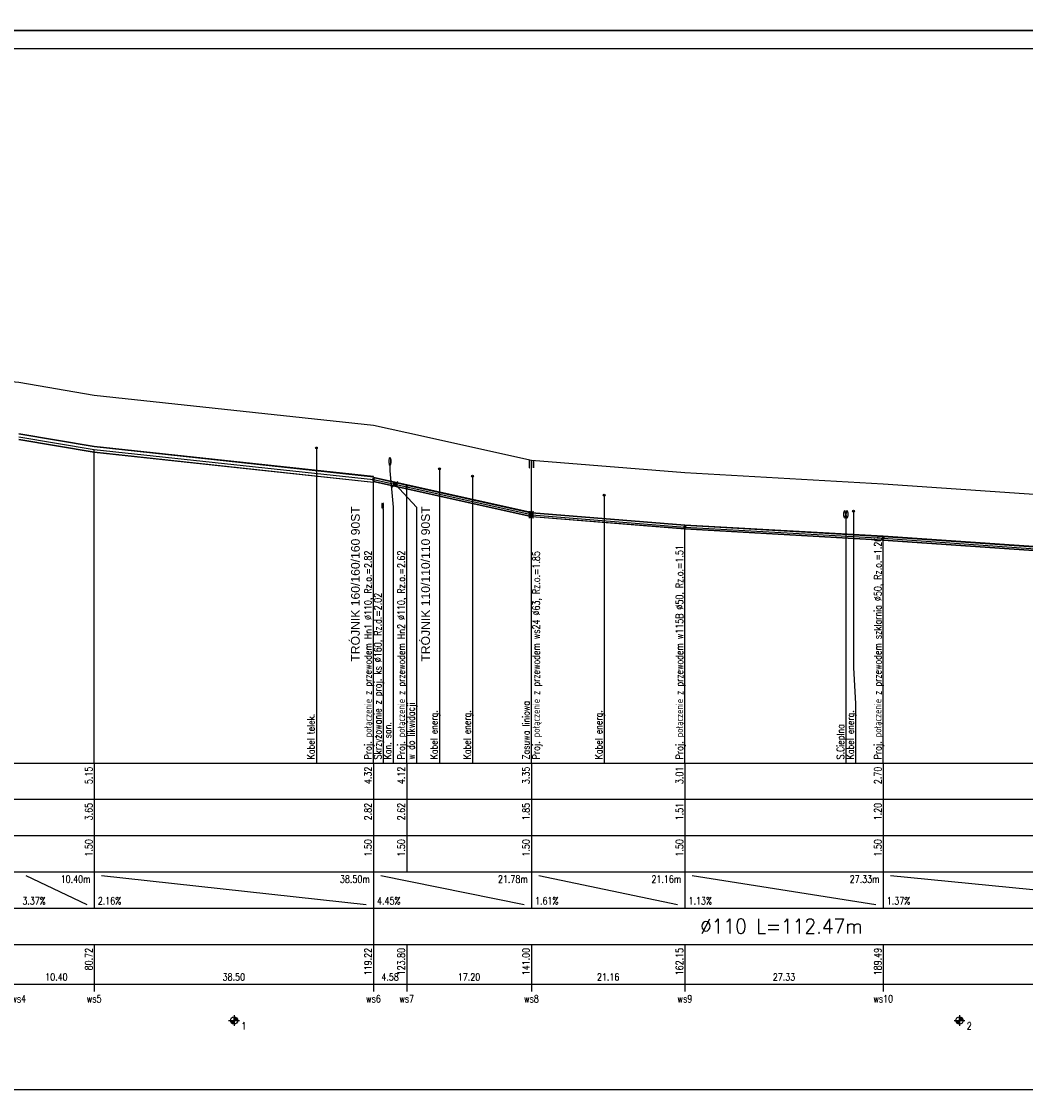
# Model space of a CAD drawing. Header units: millimetres. Extents: x -7377 to -5075, y 264 to 1193.
# Tile 5 of 23: x -6713 to -6436, y 602 to 898. Entities that reach past the tile are written whole.
import ezdxf
from ezdxf.enums import TextEntityAlignment as Align

# ---------------------------------------------------------------- set-up
doc = ezdxf.new("R2010")
doc.units = ezdxf.units.MM
doc.header["$LTSCALE"] = 2
for name, color, linetype in [('IS ddd', 2, 'Continuous'), ('W_Liczby', 7, 'Continuous'), ('W_Linie_opisowe', 7, 'Continuous'), ('W_Linie_tabeli', 7, 'Continuous'), ('w_Odcinki_2', 7, 'Continuous'), ('w_Opis_PZ_2', 7, 'Continuous'), ('W_Opis_skrz', 7, 'Continuous'), ('W_Opis_uzbr_n', 7, 'Continuous'), ('W_Opis_wl', 7, 'Continuous'), ('W_Osie', 7, 'Continuous'), ('W_Teren_istn', 3, 'Continuous'), ('W_Uzbr_podz', 7, 'Continuous'), ('w_Wezly_2', 7, 'Continuous')]:
    doc.layers.add(name, color=color, linetype=linetype)
doc.layers.add('IS opis', color=2, linetype='Continuous', lineweight=20)
doc.styles.add('GENERATED_STYLE_1', font='arial.ttf')
doc.styles.get("Standard").update_dxf_attribs({"font": 'simplex.shx', "width": 0.8})

msp = doc.modelspace()

# ---------------------------------------------------------------- linework, layer by layer
at = {"layer": 'IS ddd'}
for points in [[(-6994.797, 896), (-5794.797, 896), (-5794.797, 1193), (-6994.797, 1193)], [(-6994.797, 599), (-5094.797, 599), (-5094.797, 896), (-6994.797, 896)], [(-6969.797, 604), (-5099.797, 604), (-5099.797, 891), (-6969.797, 891)]]:
    msp.add_lwpolyline(points, close=True, dxfattribs=at)
at = {"layer": 'W_Liczby'}
for p, q in [((-6654.826, 622.257), (-6653.487, 623.743)), ((-6654.772, 622.212), (-6653.541, 623.788)), ((-6654.716, 622.171), (-6653.597, 623.829)), ((-6654.657, 622.134), (-6653.657, 623.866)), ((-6654.595, 622.101), (-6653.718, 623.899)), ((-6654.531, 622.073), (-6653.782, 623.927)), ((-6654.466, 622.049), (-6653.848, 623.951)), ((-6654.398, 622.03), (-6653.915, 623.97)), ((-6654.33, 622.015), (-6653.983, 623.985)), ((-6654.261, 622.005), (-6654.052, 623.995)), ((-6654.191, 622.001), (-6654.122, 623.999)), ((-6654.157, 624.5), (-6654.157, 621.5)), ((-6454.826, 622.257), (-6453.487, 623.743)), ((-6454.772, 622.212), (-6453.541, 623.788)), ((-6454.716, 622.171), (-6453.597, 623.829)), ((-6454.657, 622.134), (-6453.657, 623.866)), ((-6454.595, 622.101), (-6453.718, 623.899)), ((-6454.531, 622.073), (-6453.782, 623.927)), ((-6454.466, 622.049), (-6453.848, 623.951)), ((-6454.398, 622.03), (-6453.915, 623.97)), ((-6454.33, 622.015), (-6453.983, 623.985)), ((-6454.261, 622.005), (-6454.052, 623.995)), ((-6454.191, 622.001), (-6454.122, 623.999)), ((-6454.157, 624.5), (-6454.157, 621.5)), ((-6655.657, 623), (-6652.657, 623)), ((-6655.154, 622.93), (-6653.159, 623.07)), ((-6655.147, 622.861), (-6653.166, 623.139)), ((-6655.135, 622.792), (-6653.178, 623.208)), ((-6655.118, 622.724), (-6653.195, 623.276)), ((-6655.096, 622.658), (-6653.217, 623.342)), ((-6655.07, 622.593), (-6653.243, 623.407)), ((-6655.039, 622.531), (-6653.274, 623.469)), ((-6655.005, 622.47), (-6653.309, 623.53)), ((-6654.966, 622.412), (-6653.348, 623.588)), ((-6654.923, 622.357), (-6653.391, 623.643)), ((-6654.876, 622.305), (-6653.437, 623.695)), ((-6455.657, 623), (-6452.657, 623)), ((-6455.154, 622.93), (-6453.159, 623.07)), ((-6455.147, 622.861), (-6453.166, 623.139)), ((-6455.135, 622.792), (-6453.178, 623.208)), ((-6455.118, 622.724), (-6453.195, 623.276)), ((-6455.096, 622.658), (-6453.217, 623.342)), ((-6455.07, 622.593), (-6453.243, 623.407)), ((-6455.039, 622.531), (-6453.274, 623.469)), ((-6455.005, 622.47), (-6453.309, 623.53)), ((-6454.966, 622.412), (-6453.348, 623.588)), ((-6454.923, 622.357), (-6453.391, 623.643)), ((-6454.876, 622.305), (-6453.437, 623.695))]:
    msp.add_line(p, q, dxfattribs=at)
for centre in [(-6654.157, 623), (-6454.157, 623)]:
    msp.add_circle(centre, 1, dxfattribs=at)
at = {"layer": 'W_Linie_opisowe'}
for p, q in [((-6631.457, 780.896), (-6631.457, 694)), ((-6597.533, 775.15), (-6597.533, 694)), ((-6588.397, 773.115), (-6588.397, 694)), ((-6552.117, 767.889), (-6552.117, 694)), ((-6485.477, 762.584), (-6485.477, 694))]:
    msp.add_line(p, q, dxfattribs=at)
for points in [[(-6611.177, 776.188), (-6611.177, 774.56), (-6610.321, 764.56), (-6610.321, 694)], [(-6609.76, 770.872), (-6609.76, 770.872), (-6603.858, 764.56), (-6603.858, 694)], [(-6613.193, 764.242), (-6613.193, 764.242), (-6613.021, 764.242), (-6613.021, 694)], [(-6483.357, 763.463), (-6483.357, 720.36), (-6482.777, 710.36), (-6482.777, 694)]]:
    msp.add_lwpolyline(points, dxfattribs=at)
at = {"layer": 'W_Linie_tabeli'}
for p, q in [((-6854.157, 694), (-6204.964, 694)), ((-6692.723, 694), (-6692.723, 664)), ((-6615.721, 694), (-6615.721, 664)), ((-6606.558, 694), (-6606.558, 664)), ((-6572.164, 694), (-6572.164, 664)), ((-6529.852, 694), (-6529.852, 664)), ((-6475.183, 694), (-6475.183, 664)), ((-6854.157, 684), (-6204.964, 684)), ((-6854.157, 674), (-6204.964, 674)), ((-6854.157, 664), (-6204.964, 664)), ((-6711.522, 663), (-6694.723, 655)), ((-6692.723, 664), (-6692.723, 654)), ((-6690.723, 663), (-6617.721, 655)), ((-6615.721, 664), (-6615.721, 654)), ((-6613.721, 663), (-6574.164, 655)), ((-6572.164, 664), (-6572.164, 654)), ((-6570.164, 663), (-6531.852, 655)), ((-6529.852, 664), (-6529.852, 654)), ((-6527.852, 663), (-6477.183, 655)), ((-6475.183, 664), (-6475.183, 654)), ((-6473.183, 663), (-6392.772, 655)), ((-6854.157, 654), (-6204.964, 654)), ((-6615.721, 654), (-6615.721, 644)), ((-6854.157, 644), (-6204.964, 644)), ((-6692.723, 644), (-6692.723, 631)), ((-6615.721, 644), (-6615.721, 631)), ((-6606.558, 644), (-6606.558, 631)), ((-6572.164, 644), (-6572.164, 631)), ((-6529.852, 644), (-6529.852, 631)), ((-6475.183, 644), (-6475.183, 631)), ((-6854.157, 633), (-6204.964, 633))]:
    msp.add_line(p, q, dxfattribs=at)
for points in [[(-6692.723, 694), (-6692.723, 780.5)], [(-6615.721, 694), (-6615.721, 772.2)], [(-6606.558, 694), (-6606.558, 770.159)], [(-6572.164, 694), (-6572.164, 762.5)], [(-6529.852, 694), (-6529.852, 759.1)], [(-6475.183, 694), (-6475.183, 756)]]:
    msp.add_lwpolyline(points, dxfattribs=at)
at = {"layer": 'w_Odcinki_2'}
for points in [[(-6713.522, 784.762), (-6692.723, 781.262), (-6692.723, 781.3), (-6713.522, 784.8)], [(-6713.522, 783.238), (-6692.723, 779.738), (-6692.723, 779.7), (-6713.522, 783.2)], [(-6692.723, 781.262), (-6615.721, 772.962), (-6615.721, 773), (-6692.723, 781.3)], [(-6692.723, 779.738), (-6615.721, 771.438), (-6615.721, 771.4), (-6692.723, 779.7)], [(-6615.721, 772.724), (-6606.558, 770.683), (-6606.558, 770.709), (-6615.721, 772.75)], [(-6615.721, 771.676), (-6606.558, 769.636), (-6606.558, 769.609), (-6615.721, 771.65)], [(-6606.558, 770.683), (-6572.268, 763.047), (-6572.268, 763.073), (-6606.558, 770.709)], [(-6606.558, 769.636), (-6572.268, 762), (-6572.268, 761.973), (-6606.558, 769.609)], [(-6572.059, 763.015), (-6529.852, 759.624), (-6529.852, 759.65), (-6572.059, 763.042)], [(-6572.059, 761.968), (-6529.852, 758.576), (-6529.852, 758.55), (-6572.059, 761.942)], [(-6529.852, 759.624), (-6475.183, 756.524), (-6475.183, 756.55), (-6529.852, 759.65)], [(-6529.852, 758.576), (-6475.183, 755.476), (-6475.183, 755.45), (-6529.852, 758.55)], [(-6475.183, 756.524), (-6390.877, 750.731), (-6390.877, 750.757), (-6475.183, 756.55)], [(-6475.183, 755.476), (-6390.877, 749.683), (-6390.877, 749.657), (-6475.183, 755.45)]]:
    msp.add_lwpolyline(points, close=True, dxfattribs=at)
at = {"layer": 'W_Opis_wl'}
for centre, radius in [((-6572.164, 762.5), 0.315), ((-6572.164, 762.5), 0.3), ((-6529.852, 759.1), 0.263), ((-6529.852, 759.1), 0.25), ((-6475.183, 756), 0.263), ((-6475.183, 756), 0.25)]:
    msp.add_circle(centre, radius, dxfattribs=at)
for centre, major_axis, ratio in [((-6615.721, 772.2), (0, -0.55), 0.2), ((-6615.721, 772.2), (0, -0.524), 0.2000764), ((-6606.558, 770.159), (0, -0.55), 0.2), ((-6606.558, 770.159), (0, -0.524), 0.2000764)]:
    msp.add_ellipse(centre, major_axis=major_axis, ratio=ratio, dxfattribs=at)
at = {"layer": 'W_Osie'}
for p, q in [((-6713.522, 784), (-6692.723, 780.5)), ((-6692.723, 780.5), (-6615.721, 772.2)), ((-6615.721, 772.2), (-6606.558, 770.159)), ((-6606.558, 770.159), (-6572.268, 762.523)), ((-6572.059, 762.492), (-6529.852, 759.1)), ((-6529.852, 759.1), (-6475.183, 756)), ((-6475.183, 756), (-6390.877, 750.207))]:
    msp.add_line(p, q, dxfattribs=at)
at = {"layer": 'W_Teren_istn'}
msp.add_lwpolyline([(-6854.157, 817.4), (-6821.363, 815), (-6797.783, 806.7), (-6713.522, 799), (-6692.723, 795.5), (-6615.721, 787.2), (-6606.558, 785.159), (-6572.164, 777.5), (-6529.852, 774.1), (-6475.183, 771), (-6390.772, 765.2), (-6299.848, 766.7), (-6289.955, 767), (-6289.105, 767.359), (-6282.851, 770), (-6277.472, 770.069), (-6247.459, 770.454), (-6217.48, 770.839), (-6204.964, 771)], dxfattribs=at)
at = {"layer": 'W_Uzbr_podz', "const_width": 0.3}
for points in [[(-6610.56, 770.072), (-6608.96, 771.672)], [(-6610.56, 771.672), (-6608.96, 770.072)]]:
    msp.add_lwpolyline(points, dxfattribs=at)
at = {"layer": 'W_Uzbr_podz'}
for centre, radius in [((-6631.457, 780.896), 0.25), ((-6597.533, 775.15), 0.25), ((-6588.397, 773.115), 0.25), ((-6609.76, 770.872), 0.472), ((-6609.76, 770.872), 0.45), ((-6552.117, 767.889), 0.25), ((-6483.357, 763.463), 0.25)]:
    msp.add_circle(centre, radius, dxfattribs=at)
for centre, major_axis, ratio in [((-6611.177, 777.188), (0, -1.1), 0.2), ((-6611.177, 777.188), (0, -1), 0.2), ((-6613.193, 764.969), (0, -0.8), 0.2), ((-6613.193, 764.969), (0, -0.727), 0.200055), ((-6485.797, 762.584), (0, -1.05), 0.2), ((-6485.797, 762.584), (0, -1), 0.2), ((-6485.157, 762.584), (0, -1.05), 0.2), ((-6485.157, 762.584), (0, -1), 0.2)]:
    msp.add_ellipse(centre, major_axis=major_axis, ratio=ratio, dxfattribs=at)
at = {"layer": 'w_Wezly_2', "const_width": 0.1}
msp.add_lwpolyline([(-6572.775, 777.4), (-6571.553, 777.4)], dxfattribs=at)
at = {"layer": 'w_Wezly_2'}
for points in [[(-6572.775, 775.4), (-6572.719, 775.4), (-6572.719, 777.4), (-6572.775, 777.4)], [(-6572.219, 762.5), (-6572.108, 762.5), (-6572.108, 777.4), (-6572.219, 777.4)], [(-6571.608, 775.4), (-6571.553, 775.4), (-6571.553, 777.4), (-6571.608, 777.4)], [(-6572.664, 761.5), (-6572.664, 763.5), (-6571.664, 761.5), (-6571.664, 763.5)]]:
    msp.add_lwpolyline(points, close=True, dxfattribs=at)

# ---------------------------------------------------------------- texts
at = {"layer": 'IS opis', "style": 'GENERATED_STYLE_1'}
for s, p in [('TRÓJNIK 160/160/160 90ST', (-6619.496, 721.967)), ('TRÓJNIK 110/110/110 90ST', (-6600.153, 721.967))]:
    msp.add_text(s, height=2.4, rotation=90.00117, dxfattribs=at).set_placement(p)
at = {"layer": 'W_Liczby', "width": 0.8}
for s, p in [('5.15', (-6693.223, 693)), ('4.32', (-6616.221, 693)), ('4.12', (-6607.058, 693)), ('3.35', (-6572.664, 693)), ('3.01', (-6530.352, 693)), ('2.70', (-6475.683, 693)), ('3.65', (-6693.223, 683)), ('2.82', (-6616.221, 683)), ('2.62', (-6607.058, 683)), ('1.85', (-6572.664, 683)), ('1.51', (-6530.352, 683)), ('1.20', (-6475.683, 683)), ('1.50', (-6693.223, 673)), ('1.50', (-6616.221, 673)), ('1.50', (-6607.058, 673)), ('1.50', (-6572.664, 673)), ('1.50', (-6530.352, 673)), ('1.50', (-6475.683, 673)), ('80.72', (-6693.223, 643)), ('119.22', (-6616.221, 643)), ('123.80', (-6607.058, 643)), ('141.00', (-6572.664, 643)), ('162.15', (-6530.352, 643)), ('189.49', (-6475.683, 643))]:
    msp.add_text(s, height=2, rotation=90, dxfattribs=at).set_placement(p, align=Align.RIGHT)
for s, p in [('10.40m', (-6693.723, 661)), ('38.50m', (-6616.721, 661)), ('21.78m', (-6573.164, 661)), ('21.16m', (-6530.852, 661)), ('27.33m', (-6476.183, 661))]:
    msp.add_text(s, height=2, dxfattribs=at).set_placement(p, align=Align.RIGHT)
for s, p in [('3.37%', (-6712.522, 655)), ('2.16%', (-6691.723, 655)), ('4.45%', (-6614.721, 655)), ('1.61%', (-6571.164, 655)), ('1.13%', (-6528.852, 655)), ('1.37%', (-6474.183, 655)), ('1', (-6652.157, 620.5)), ('2', (-6452.157, 620.5))]:
    msp.add_text(s, height=2, dxfattribs=at).set_placement(p)
at = {"layer": 'W_Liczby', "width": 0.915175}
msp.add_text('%%C110 L=112.47m', height=4, dxfattribs=at).set_placement((-6525.647, 647), (-6480.847, 647), align=Align.FIT)
at = {"layer": 'W_Liczby', "width": 0.8}
for s, p in [('10.40', (-6703.122, 634)), ('38.50', (-6654.222, 634)), ('4.58', (-6611.14, 634)), ('17.20', (-6589.361, 634)), ('21.16', (-6551.008, 634)), ('27.33', (-6502.518, 634)), ('ws4', (-6713.522, 628)), ('ws5', (-6692.723, 628)), ('ws6', (-6615.721, 628)), ('ws7', (-6606.558, 628)), ('ws8', (-6572.164, 628)), ('ws9', (-6529.852, 628)), ('ws10', (-6475.183, 628))]:
    msp.add_text(s, height=2, dxfattribs=at).set_placement(p, align=Align.CENTER)
at = {"layer": 'w_Opis_PZ_2', "width": 0.8}
msp.add_text('Zasuwa liniowa', height=2, rotation=90, dxfattribs=at).set_placement((-6572.664, 695))
at = {"layer": 'W_Opis_skrz', "width": 0.8}
msp.add_text('Skrzyżowanie z proj. ks %%C160, Rz.d.=2.02', height=2, rotation=90, dxfattribs=at).set_placement((-6613.521, 695))
at = {"layer": 'W_Opis_uzbr_n', "width": 0.8}
for s, p in [('w do likwidacji', (-6604.358, 695)), ('Kabel energ.', (-6598.033, 695)), ('Kabel energ.', (-6588.897, 695)), ('Kabel energ.', (-6552.617, 695)), ('Kabel energ.', (-6483.277, 695)), ('Kabel telek.', (-6631.957, 695)), ('Kan. san.', (-6610.821, 695)), ('S.Cieplna', (-6485.977, 695))]:
    msp.add_text(s, height=2, rotation=90, dxfattribs=at).set_placement(p)
at = {"layer": 'W_Opis_wl', "width": 0.8}
for s, p in [('Proj. połączenie z przewodem szklarnia %%C50, Rz.o.=1.20', (-6475.683, 695)), ('Proj. połączenie z przewodem Hn1 %%C110, Rz.o.=2.82', (-6616.221, 695)), ('Proj. połączenie z przewodem Hn2 %%C110, Rz.o.=2.62', (-6607.058, 695)), ('Proj. połączenie z przewodem ws24 %%C63, Rz.o.=1.85', (-6569.864, 695)), ('Proj. połączenie z przewodem w115B %%C50, Rz.o.=1.51', (-6530.352, 695))]:
    msp.add_text(s, height=2, rotation=90, dxfattribs=at).set_placement(p)

doc.saveas('drawing.dxf')
